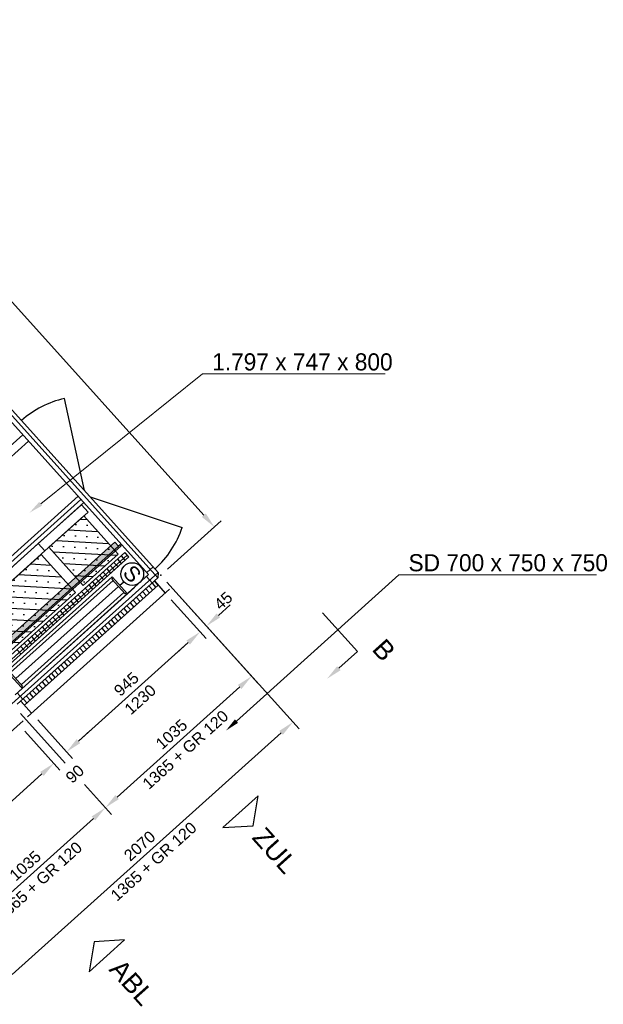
# Model space of a CAD drawing. Header units: millimetres. Extents: x -5775 to 84228, y -103402 to 6925.
# Tile 42 of 42: x 67836 to 70906, y -82489 to -77306. Entities that reach past the tile are written whole.
import ezdxf
from ezdxf import colors
from ezdxf.entities.mleader import LeaderData, LeaderLine
from ezdxf.enums import TextEntityAlignment as Align
from ezdxf.math import Vec2, Vec3

# ---------------------------------------------------------------- set-up
doc = ezdxf.new("R2010")
doc.units = ezdxf.units.MM
doc.header["$LTSCALE"] = 0.4
for name, color, linetype, lineweight in [('PI--XREF_Baukörper', 252, 'Continuous', 18), ('Pi_lü_Beschriftung', 43, 'Continuous', 18), ('Pi_lü_zu_ge_00_blau', 153, 'Continuous', 35)]:
    doc.layers.add(name, color=color, linetype=linetype, lineweight=lineweight)
doc.layers.add('RLT 1', color=253, linetype='Continuous')
doc.styles.add('Arial', font='arial.ttf', dxfattribs={"width": 0.95, "height": 1.8})
doc.styles.add('ROMANS8', font='arial.ttf')

# ---------------------------------------------------------------- blocks, each defined once
blk = doc.blocks.new('RLT1')
at = {"layer": 'RLT 1', "ltscale": 10}
h = blk.add_hatch(dxfattribs=at)
h.set_pattern_fill('SACNCR', color=256, scale=25, angle=-48.034, style=0)
h.set_pattern_definition([(356.966, (19344.43, -77587.09), (3.1509, 59.4478), []), (356.966, (19372.576, -77618.39), (3.1509, 59.4478), [0, -59.53125])])
h.paths.add_polyline_path([(28174.2, -79918.2), (27990.5, -80083.4), (28171.1, -80284.1), (28354.7, -80119)])
h = blk.add_hatch(dxfattribs=at)
h.set_pattern_fill('SACNCR', color=256, scale=25, angle=-48.034, style=0)
h.set_pattern_definition([(356.966, (18894.956, -77991.31), (3.1509, 59.4478), []), (356.966, (18923.105, -78022.61), (3.1509, 59.4478), [0, -59.53125])])
h.paths.add_polyline_path([(27949.3, -80120.5), (27538.8, -80489.6), (27719.4, -80690.4), (28129.8, -80321.3)])
for p, q in [((26459.5, -77306.5), (28804.6, -79914.1)), ((26105.9, -77511.5), (28563.4, -80244)), ((26134.2, -77513), (28564.9, -80215.8)), ((26117.4, -77561.7), (28514.7, -80227.3)), ((28177, -79784.5), (28071.9, -79300.8)), ((27150, -80123.1), (27852.7, -79491.2)), ((27180.1, -80156.6), (27882.8, -79524.6)), ((27440.9, -80446.5), (28143.6, -79814.6)), ((27456, -80463.3), (28158.6, -79831.4)), ((27471, -80480), (28173.7, -79848.1)), ((28207.1, -79818), (28691.2, -79978.4)), ((28613.9, -80198.6), (28896.5, -79944.5)), ((28389.9, -80110.9), (27709.5, -80722.8)), ((28388.7, -80112), (28408.7, -80134.3)), ((28409.9, -80133.2), (28389.9, -80110.9)), ((27721.9, -80736.5), (28402.2, -80124.6)), ((27729.6, -80745.1), (28409.9, -80133.2)), ((28332, -80162.9), (28352.1, -80185.3)), ((28350.9, -80146), (28371, -80168.3)), ((28369.8, -80129), (28389.8, -80151.3)), ((27795.3, -80907.9), (28564.9, -80215.8)), ((28275.4, -80213.9), (28295.4, -80236.2)), ((28294.2, -80196.9), (28314.3, -80219.2)), ((28313.1, -80179.9), (28333.2, -80202.2)), ((28538.1, -80186), (28504.7, -80216.1)), ((28564.9, -80215.8), (28563.4, -80244)), ((28322.9, -80238.4), (27769, -80736.5)), ((28327.2, -80258.1), (27788.1, -80742.9)), ((28514.7, -80227.3), (27812, -80859.2)), ((27823.5, -80909.4), (28563.4, -80244)), ((28563.4, -80244), (27823.5, -80909.4)), ((28218.7, -80264.9), (28238.8, -80287.2)), ((28237.6, -80247.9), (28257.6, -80270.2)), ((28256.5, -80230.9), (28276.5, -80253.2)), ((28320.5, -80250.6), (28327.9, -80243.9)), ((28390.7, -80328.7), (28320.5, -80250.6)), ((28403.2, -80327.6), (28322.9, -80238.4)), ((28363, -80283), (28383.5, -80264.6)), ((28533.6, -80270.8), (28503.5, -80237.3)), ((28532.4, -80271.9), (28552.5, -80294.2)), ((28544.8, -80260.8), (28601.6, -80324)), ((28564.8, -80283.1), (28544.8, -80260.8)), ((28610.3, -80266.4), (28851, -80533.9)), ((28610.3, -80266.4), (29088.3, -80797.9)), ((28610.3, -80266.4), (29305.7, -81039.5)), ((27812, -80859.2), (28440.3, -80294.2)), ((28355.6, -80289.7), (27816.5, -80774.5)), ((28384, -80321.3), (27845, -80806.1)), ((27862.2, -80915), (28564.8, -80283.1)), ((27876.7, -80975.9), (28623.9, -80303.9)), ((28162, -80315.8), (28182.1, -80338.1)), ((28180.9, -80298.8), (28201, -80321.1)), ((28199.8, -80281.8), (28219.9, -80304.1)), ((28398.1, -80322), (28390.7, -80328.7)), ((28440.3, -80294.2), (28403.2, -80327.6)), ((28482.8, -80316.5), (28502.9, -80338.8)), ((28499.4, -80301.6), (28519.4, -80323.9)), ((28515.9, -80286.7), (28535.9, -80309.1)), ((28105.4, -80366.8), (28125.4, -80389.1)), ((28124.3, -80349.8), (28144.3, -80372.1)), ((28143.2, -80332.8), (28163.2, -80355.1)), ((28416.7, -80375.9), (28436.8, -80398.2)), ((28433.3, -80361.1), (28453.3, -80383.4)), ((28449.8, -80346.2), (28469.8, -80368.5)), ((28466.3, -80331.3), (28486.4, -80353.6)), ((28633.7, -80359.6), (28817.5, -80564)), ((28633.7, -80359.6), (28817.5, -80564)), ((28048.7, -80417.7), (28068.8, -80440)), ((28067.6, -80400.7), (28087.7, -80423)), ((28086.5, -80383.7), (28106.6, -80406.1)), ((28367.2, -80420.5), (28387.2, -80442.8)), ((28383.7, -80405.6), (28403.7, -80427.9)), ((28400.2, -80390.8), (28420.3, -80413.1)), ((28881.3, -80442), (28943.8, -80385.9)), ((27992.1, -80468.7), (28012.1, -80491)), ((28011, -80451.7), (28031, -80474)), ((28029.8, -80434.7), (28049.9, -80457)), ((28301.1, -80479.9), (28321.1, -80502.3)), ((28317.6, -80465.1), (28337.6, -80487.4)), ((28334.1, -80450.2), (28354.2, -80472.5)), ((28350.6, -80435.4), (28370.7, -80457.7)), ((27935.4, -80519.6), (27955.5, -80541.9)), ((27954.3, -80502.6), (27974.4, -80524.9)), ((27973.2, -80485.7), (27993.2, -80508)), ((28251.5, -80524.5), (28271.5, -80546.8)), ((28268, -80509.7), (28288.1, -80532)), ((28284.5, -80494.8), (28304.6, -80517.1)), ((27878.8, -80570.6), (27898.8, -80592.9)), ((27897.6, -80553.6), (27917.7, -80575.9)), ((27916.5, -80536.6), (27936.6, -80558.9)), ((28185.4, -80584), (28205.4, -80606.3)), ((28201.9, -80569.1), (28222, -80591.4)), ((28218.4, -80554.3), (28238.5, -80576.6)), ((28235, -80539.4), (28255, -80561.7)), ((27822.1, -80621.5), (27842.2, -80643.8)), ((27841, -80604.5), (27861, -80626.9)), ((27859.9, -80587.6), (27879.9, -80609.9)), ((28135.8, -80628.6), (28155.9, -80650.9)), ((28722.9, -80584.5), (28145.2, -81104)), ((28152.3, -80613.7), (28172.4, -80636)), ((28168.9, -80598.8), (28188.9, -80621.1)), ((28722.9, -80584.5), (28660.5, -80640.6)), ((28069.7, -80688), (28089.8, -80710.3)), ((28086.2, -80673.1), (28106.3, -80695.5)), ((28102.7, -80658.3), (28122.8, -80680.6)), ((28119.3, -80643.4), (28139.3, -80665.7)), ((27769, -80736.5), (27844.2, -80820.2)), ((27851.6, -80813.5), (27781.4, -80735.4)), ((28020.1, -80732.6), (28040.2, -80754.9)), ((28036.6, -80717.7), (28056.7, -80740)), ((28053.2, -80702.9), (28073.2, -80725.2)), ((27970.5, -80777.2), (27990.6, -80799.5)), ((27987.1, -80762.3), (28007.1, -80784.6)), ((28003.6, -80747.5), (28023.7, -80769.8)), ((27849.2, -80825.8), (27812, -80859.2)), ((27844.2, -80820.2), (27851.6, -80813.5)), ((27844.2, -80820.2), (27849.2, -80825.8)), ((27904.4, -80836.6), (27924.5, -80858.9)), ((27921, -80821.8), (27941, -80844.1)), ((27937.5, -80806.9), (27957.6, -80829.2)), ((27954, -80792), (27974.1, -80814.3)), ((28993.8, -80818.3), (28349.1, -81398.1)), ((27853.3, -80882.6), (27823.2, -80849.2)), ((27842.1, -80892.7), (27899, -80955.9)), ((27842.1, -80892.7), (27862.2, -80915)), ((27854.9, -80881.2), (27874.9, -80903.5)), ((27871.4, -80866.4), (27891.5, -80888.7)), ((27887.9, -80851.5), (27908, -80873.8)), ((27107.1, -81668), (27854.4, -80996)), ((27840.8, -80958.4), (28076.1, -81220.2)), ((27840.8, -80958.4), (28076.1, -81220.2)), ((27931.1, -80991.6), (28114.9, -81195.9)), ((27931.1, -80991.6), (28114.9, -81195.9)), ((28145.2, -81104), (28207.7, -81047.9)), ((29211.1, -81060), (27796.9, -82331.8)), ((27864.2, -81051.7), (28047.9, -81256.1)), ((27864.2, -81051.7), (28047.9, -81256.1)), ((27953.4, -81276.6), (27375.6, -81796.1)), ((27953.4, -81276.6), (27890.9, -81332.7)), ((28177.3, -81332.6), (28318.8, -81490)), ((28177.3, -81332.6), (28318.8, -81490)), ((27579.6, -82090.2), (28224.2, -81510.4))]:
    blk.add_line(p, q, dxfattribs=at)
for points in [[(27969, -80102.8), (28195.8, -79898.8), (28160.7, -79859.8), (27933.9, -80063.7)], [(28174.2, -79918.2), (27990.5, -80083.4), (28171.1, -80284.1), (28354.7, -80119)], [(27519.1, -80507.3), (27969, -80102.8), (27933.9, -80063.7), (27484, -80468.3)], [(27949.3, -80120.5), (27538.8, -80489.6), (27719.4, -80690.4), (28129.8, -80321.3)]]:
    blk.add_lwpolyline(points, close=True, dxfattribs=at)
blk.add_lwpolyline([(29515.3, -80719.7), (29612.7, -80632.1), (29428.8, -80427.6)], dxfattribs=at)
at = {"layer": 'RLT 1'}
for points in [[(29090.6, -81391.2), (28904.7, -81558.4), (29064.5, -81549.1)], [(28202, -82317.2), (28387.9, -82150), (28228.1, -82159.3)]]:
    blk.add_lwpolyline(points, close=True, dxfattribs=at)
at = {"layer": 'RLT 1', "ltscale": 10}
blk.add_circle((28428.1, -80224.5), 60, dxfattribs=at)
for centre, radius, start, end in [((28177, -79784.5), 495, 102.266, 131.966), ((28207.1, -79818), 510, 311.966, 341.666)]:
    blk.add_arc(centre, radius, start, end, dxfattribs=at)
blk.add_point((28578.2, -80230.7), dxfattribs=at)
at = {"layer": 'RLT 1'}
for points in [[(28794.2, -79923.5), (28815, -79904.7), (28860.8, -79976.6)], [(28872, -80431.6), (28890.7, -80452.5), (28818.9, -80498.2)], [(28732.3, -80594.9), (28713.6, -80574.1), (28785.4, -80528.3)], [(28732.3, -80594.9), (28713.6, -80574.1), (28785.4, -80528.3)], [(29003.2, -80828.8), (28984.4, -80807.9), (29056.2, -80762.2)], [(29220.5, -81070.4), (29201.8, -81049.6), (29273.6, -81003.8)], [(28135.9, -81093.6), (28154.6, -81114.5), (28082.8, -81160.2)], [(28135.9, -81093.6), (28154.6, -81114.5), (28082.8, -81160.2)], [(27962.7, -81287), (27944, -81266.2), (28015.8, -81220.4)], [(27962.7, -81287), (27944, -81266.2), (28015.8, -81220.4)], [(28339.8, -81387.7), (28358.5, -81408.5), (28286.7, -81454.3)], [(28233.6, -81520.8), (28214.9, -81500), (28286.7, -81454.3)]]:
    blk.add_solid(points, dxfattribs=at)
at = {"layer": 'RLT 1', "ltscale": 10}
blk.add_solid([(29524.7, -80730.1), (29452.9, -80775.8), (29506, -80709.3)], dxfattribs=at)
at = {"layer": 'RLT 1', "style": 'Arial'}
for s, height, p in [('S', 80, (28373.5, -80221.9)), ('B', 100, (29684.5, -80622.8)), ('ZUL', 100, (29054, -81614.4)), ('ABL', 100, (28301.6, -82308.3))]:
    blk.add_text(s, height=height, rotation=311.966, dxfattribs=at).set_placement(p)
at = {"layer": 'RLT 1', "ltscale": 10, "char_height": 60, "attachment_point": 5, "rotation": 41.966, "style": 'ROMANS8'}
for s, insert in [('\\A1;45', (28907.4, -80364.8)), ('\\A1;945', (28397.6, -80803.6)), ('\\A1;1230', (28470.6, -80884.9)), ('\\A1;1365 + GR 120', (28708.3, -81149.1)), ('\\A1;1035', (28634.9, -81067.6)), ('\\A1;90', (28126.8, -81276.5)), ('\\A1;1365 + GR 120', (28540.8, -81736.8)), ('\\A1;2070', (28467.5, -81655.3)), ('\\A1;1365 + GR 120', (27938.7, -81841.2)), ('\\A1;1035', (27865.4, -81759.7))]:
    blk.add_mtext(s, dxfattribs=dict(at, insert=insert))
at = {"layer": 'RLT 1', "ltscale": 10, "style": 'Arial'}
blk.add_attdef('TYP', text='', height=40, rotation=311.966, dxfattribs=at).set_placement((27302.2, -79589.5), align=Align.MIDDLE_CENTER)

msp = doc.modelspace()

# ---------------------------------------------------------------- hatches: boundary and pattern name
at = {"layer": 'Pi_lü_zu_ge_00_blau', "linetype": 'Continuous', "lineweight": 35}
msp.add_hatch(color=153, dxfattribs=at).paths.add_polyline_path([(68337.5, -80056.1), (66999.9, -81256.1), (67019.3, -81277.7), (67010.7, -81285.4), (67015.4, -81290.6), (68370.1, -80075.2), (68365.5, -80070), (68356.9, -80077.7)])

# ---------------------------------------------------------------- linework, layer by layer
for p, q in [((66999.9, -81256.1, 190), (68337.5, -80056.1, 190)), ((68365.5, -80070, 190), (68356.9, -80077.7, 190))]:
    msp.add_line(p, q)
at = {"layer": 'Pi_lü_zu_ge_00_blau', "color": 7, "linetype": 'Continuous', "lineweight": 35, "elevation": 190, "flags": 128}
for points in [[(68337.5, -80056.1), (68356.9, -80077.7)], [(67010.7, -81285.4), (68356.9, -80077.7)], [(68370.1, -80075.2), (67015.4, -81290.6)], [(68365.5, -80070), (68370.1, -80075.2)]]:
    msp.add_lwpolyline(points, dxfattribs=at)

# ---------------------------------------------------------------- block references
at = {"layer": 'PI--XREF_Baukörper'}
msp.add_blockref('RLT1', (40000, 0), dxfattribs=at)

# ---------------------------------------------------------------- next in the draw order: leaders
at = {"layer": 'Pi_lü_Beschriftung'}
ml = msp.add_multileader_mtext('Standard', dxfattribs=at)
ml.set_content('1.797 x 747 x 800', color=256, style='Arial')
ml.set_leader_properties(color=256, linetype='ByLayer', lineweight=-1)
ml.build(insert=Vec2(0, 0))
ml.multileader.update_dxf_attribs({"text_left_attachment_type": 6, "text_right_attachment_type": 6, "dogleg_length": 0.5, "arrow_head_size": 75, "scale": 50})
ctx = ml.context
ctx.base_point, ctx.scale, ctx.char_height, ctx.arrow_head_size, ctx.landing_gap_size, ctx.plane_origin = Vec3(68823.7, -79170.5), 50, 90, 75, 25, Vec3(68499, -80311.5)
ctx.left_attachment, ctx.right_attachment = 6, 6
notes = []
notes.append((ctx, [(0, (1, 1, 0), (68798.7, -79170.5), (1, 0), 25, [(0, [(67888.3, -79901.3)], 0, [])])]))
ctx.mtext.insert, ctx.mtext.flow_direction = Vec3(68848.7, -79062.5), 5
ctx.mtext.has_bg_fill, ctx.mtext.bg_color, ctx.mtext.bg_scale_factor, ctx.mtext.bg_transparency, ctx.mtext.use_window_bg_color = 1, -1027028792, 1.5, 0, 1
ml = msp.add_multileader_mtext('Standard', dxfattribs=at)
ml.set_content('SD 700 x 750 x 750', color=256, style='Arial')
ml.set_leader_properties(color=256, linetype='ByLayer', lineweight=-1)
ml.build(insert=Vec2(0, 0))
ml.multileader.update_dxf_attribs({"text_left_attachment_type": 6, "text_right_attachment_type": 6, "dogleg_length": 0.5, "arrow_head_size": 75, "scale": 50})
ctx = ml.context
ctx.base_point, ctx.scale, ctx.char_height, ctx.arrow_head_size, ctx.landing_gap_size, ctx.plane_origin = Vec3(69856.6, -80227.7), 50, 90, 75, 25, Vec3(69531.9, -81368.8)
ctx.left_attachment, ctx.right_attachment = 6, 6
notes.append((ctx, [(0, (1, 1, 0), (69831.6, -80227.7), (1, 0), 25, [(0, [(68921.2, -81048.3)], 0, [])])]))
ctx.mtext.insert, ctx.mtext.flow_direction = Vec3(69881.6, -80119.7), 5
ctx.mtext.has_bg_fill, ctx.mtext.bg_color, ctx.mtext.bg_scale_factor, ctx.mtext.bg_transparency, ctx.mtext.use_window_bg_color = 1, -1027028792, 1.5, 0, 1
for ctx, leaders in notes:
    for number, flags, end, landing, length, lines in leaders:
        leader = LeaderData()
        leader.index, (leader.has_last_leader_line, leader.has_dogleg_vector, leader.attachment_direction) = number, flags
        leader.last_leader_point, leader.dogleg_vector, leader.dogleg_length = Vec3(end), Vec3(landing), length
        for number, points, colour, breaks in lines:
            line = LeaderLine()
            line.index, line.vertices, line.color, line.breaks = number, Vec3.list(points), colors.encode_raw_color(colour), breaks
            leader.lines.append(line)
        ctx.leaders.append(leader)

doc.saveas('drawing.dxf')
